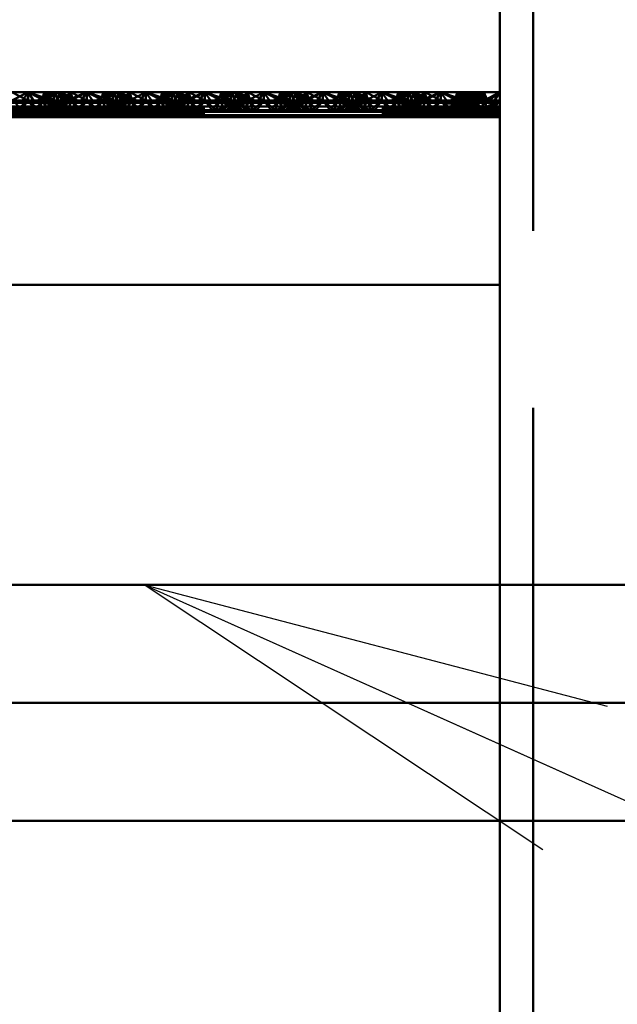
# Paper-space layout 'Layout1' of a CAD drawing. Extents: x -2 to 1033, y -36 to 596.
# Tile 157 of 256: x 374.97 to 377.5, y 420.11 to 424.28. Entities that reach past the tile are written whole.
import ezdxf

# ---------------------------------------------------------------- set-up
doc = ezdxf.new("R2010")
doc.units = 0
doc.linetypes.add('ACAD_ISO02W100', pattern=[15, 12, -3])
doc.linetypes.add('ACAD_ISO04W100', pattern=[30.5, 24, -3, 0.5, -3])
for name, color, linetype, lineweight in [('SS_POPIS_PROFILU', 13, 'CONTINUOUS', 25), ('SS_ZEBRIK KOŠ', 75, 'CONTINUOUS', 50), ('SS_ZEBRIKY', 24, 'CONTINUOUS', 50)]:
    doc.layers.add(name, color=color, linetype=linetype, lineweight=lineweight)

psp = doc.layouts.get("Layout1")

# ---------------------------------------------------------------- linework, layer by layer
at = {"layer": 'SS_POPIS_PROFILU', "color": 0, "linetype": 'ByBlock'}
for p, q in [((377.1876, 420.763), (375.4988, 421.885)), ((375.4988, 421.885), (377.4602, 421.3714)), ((375.4988, 421.885), (377.3239, 421.0672))]:
    psp.add_line(p, q, dxfattribs=at)
at = {"layer": 'SS_POPIS_PROFILU', "color": 13}
psp.add_lwpolyline([(375.4988, 421.885), (388.1864, 416.1998), (399.4245, 416.1998)], dxfattribs=at)
at = {"layer": 'SS_ZEBRIK KOŠ', "color": 2, "linetype": 'Continuous', "ltscale": 0.25}
for p, q in [((374.9139, 421.885), (375.0827, 421.885)), ((375.0827, 421.885), (375.2502, 421.885)), ((375.2502, 421.885), (375.4164, 421.885)), ((375.4164, 421.885), (375.5812, 421.885)), ((375.5812, 421.885), (375.7443, 421.885)), ((375.7443, 421.885), (375.9059, 421.885)), ((375.9059, 421.885), (376.0657, 421.885)), ((376.0657, 421.885), (376.2236, 421.885)), ((376.2236, 421.885), (376.3796, 421.885)), ((376.3796, 421.885), (376.5336, 421.885)), ((376.5336, 421.885), (376.6855, 421.885)), ((376.6855, 421.885), (376.8351, 421.885)), ((376.8351, 421.885), (376.9824, 421.885)), ((376.9824, 421.885), (377.1274, 421.885)), ((377.1274, 421.885), (377.2698, 421.885)), ((377.2698, 421.885), (377.4097, 421.885)), ((377.4097, 421.885), (377.5469, 421.885)), ((375.0827, 420.885), (374.9139, 420.885)), ((375.2502, 420.885), (375.0827, 420.885)), ((375.4164, 420.885), (375.2502, 420.885)), ((375.5812, 420.885), (375.4164, 420.885)), ((375.7443, 420.885), (375.5812, 420.885)), ((375.9059, 420.885), (375.7443, 420.885)), ((376.0657, 420.885), (375.9059, 420.885)), ((376.2236, 420.885), (376.0657, 420.885)), ((376.3796, 420.885), (376.2236, 420.885)), ((376.5336, 420.885), (376.3796, 420.885)), ((376.6855, 420.885), (376.5336, 420.885)), ((376.8351, 420.885), (376.6855, 420.885)), ((376.9824, 420.885), (376.8351, 420.885)), ((377.1274, 420.885), (376.9824, 420.885)), ((377.2698, 420.885), (377.1274, 420.885)), ((377.4097, 420.885), (377.2698, 420.885)), ((377.5469, 420.885), (377.4097, 420.885))]:
    psp.add_line(p, q, dxfattribs=at)
at = {"layer": 'SS_ZEBRIK KOŠ', "color": 7, "linetype": 'ACAD_ISO04W100', "ltscale": 0.25, "extrusion": (5.47382e-48, 1, 6.12323e-17)}
psp.add_arc((-373.0063, 0, 421.385), 7, 340.29515, 199.70485, dxfattribs=at)
at = {"layer": 'SS_ZEBRIKY', "color": 7, "linetype": 'ACAD_ISO04W100', "ltscale": 0.25}
psp.add_line((377.0063, 524.985), (377.0063, 378.385), dxfattribs=at)
at = {"layer": 'SS_ZEBRIKY', "color": 3, "linetype": 'ACAD_ISO02W100', "ltscale": 0.25}
for p, q in [((377.1463, 378.385), (377.1463, 524.985)), ((374.9374, 423.9728), (375.0053, 423.937)), ((375.0063, 423.9728), (375.0053, 423.937)), ((375.0063, 423.9728), (375.1099, 423.937)), ((375.0063, 423.9728), (375.0063, 423.937)), ((375.1184, 423.9728), (375.0469, 423.937)), ((375.0663, 423.937), (375.0753, 423.9728)), ((375.0743, 423.937), (375.1369, 423.9728)), ((375.0743, 423.937), (375.1184, 423.9728)), ((375.0748, 423.937), (375.1369, 423.9728)), ((375.0748, 423.937), (375.1184, 423.9728)), ((375.1099, 423.937), (375.0753, 423.9728)), ((375.1869, 423.937), (375.0753, 423.9728)), ((375.1103, 423.937), (375.1258, 423.9728)), ((375.1184, 423.9728), (375.1313, 423.947)), ((375.1869, 423.937), (375.1258, 423.9728)), ((375.2158, 423.937), (375.1258, 423.9728)), ((375.1263, 423.937), (375.1442, 423.9728)), ((375.1493, 423.937), (375.1369, 423.9728)), ((375.1401, 423.9646), (375.1369, 423.9728)), ((375.1524, 423.937), (375.1369, 423.9728)), ((375.1369, 423.9728), (375.1403, 423.965)), ((375.1493, 423.937), (375.1874, 423.9728)), ((375.1661, 423.9362), (375.2563, 423.9728)), ((375.1661, 423.9362), (375.1874, 423.9728)), ((375.1796, 423.9328), (375.2563, 423.9728)), ((375.1963, 423.937), (375.1874, 423.9728)), ((375.1936, 423.9481), (375.1874, 423.9728)), ((375.2563, 423.9728), (375.2303, 423.9328)), ((375.2563, 423.9728), (375.2824, 423.9328)), ((375.2563, 423.9728), (375.333, 423.9328)), ((375.2563, 423.9728), (375.2563, 423.937)), ((375.3253, 423.9728), (375.3163, 423.937)), ((375.3869, 423.9728), (375.3248, 423.937)), ((375.3248, 423.937), (375.3684, 423.9728)), ((375.3253, 423.9728), (375.333, 423.9328)), ((375.3253, 423.9728), (375.3466, 423.9362)), ((375.3253, 423.9728), (375.3634, 423.937)), ((375.3758, 423.9728), (375.3603, 423.937)), ((375.3758, 423.9728), (375.3634, 423.937)), ((375.3684, 423.9728), (375.3863, 423.937)), ((375.3758, 423.9728), (375.3724, 423.965)), ((375.3758, 423.9728), (375.4369, 423.937)), ((375.3758, 423.9728), (375.4389, 423.937)), ((375.3758, 423.9728), (375.4658, 423.937)), ((375.3813, 423.947), (375.3942, 423.9728)), ((375.3869, 423.9728), (375.401, 423.937)), ((375.3869, 423.9728), (375.4024, 423.937)), ((375.4389, 423.937), (375.3942, 423.9728)), ((375.4658, 423.937), (375.3942, 423.9728)), ((375.4374, 423.9728), (375.401, 423.937)), ((375.4374, 423.9728), (375.4463, 423.937)), ((375.4374, 423.9728), (375.5053, 423.937)), ((375.5063, 423.9728), (375.5053, 423.937)), ((375.6099, 423.937), (375.5063, 423.9728)), ((375.5063, 423.9728), (375.5063, 423.937)), ((375.6184, 423.9728), (375.5469, 423.937)), ((375.5663, 423.937), (375.5753, 423.9728)), ((375.6369, 423.9728), (375.5743, 423.937)), ((375.5743, 423.937), (375.6184, 423.9728)), ((375.5748, 423.937), (375.6369, 423.9728)), ((375.5748, 423.937), (375.6184, 423.9728)), ((375.6099, 423.937), (375.5753, 423.9728)), ((375.6869, 423.937), (375.5753, 423.9728)), ((375.6103, 423.937), (375.6258, 423.9728)), ((375.6184, 423.9728), (375.6313, 423.947)), ((375.6869, 423.937), (375.6258, 423.9728)), ((375.7158, 423.937), (375.6258, 423.9728)), ((375.6263, 423.937), (375.6442, 423.9728)), ((375.6493, 423.937), (375.6369, 423.9728)), ((375.6401, 423.9646), (375.6369, 423.9728)), ((375.6369, 423.9728), (375.6403, 423.965)), ((375.6524, 423.937), (375.6369, 423.9728)), ((375.6493, 423.937), (375.6874, 423.9728)), ((375.6661, 423.9362), (375.7563, 423.9728)), ((375.6661, 423.9362), (375.6874, 423.9728)), ((375.6796, 423.9328), (375.7563, 423.9728)), ((375.6963, 423.937), (375.6874, 423.9728)), ((375.6936, 423.9481), (375.6874, 423.9728)), ((375.7563, 423.9728), (375.7303, 423.9328)), ((375.7824, 423.9328), (375.7563, 423.9728)), ((375.7563, 423.9728), (375.833, 423.9328)), ((375.7563, 423.937), (375.7563, 423.9728)), ((375.8253, 423.9728), (375.8163, 423.937)), ((375.8869, 423.9728), (375.8248, 423.937)), ((375.8248, 423.937), (375.8684, 423.9728)), ((375.833, 423.9328), (375.8253, 423.9728)), ((375.8253, 423.9728), (375.8466, 423.9362)), ((375.8253, 423.9728), (375.8634, 423.937)), ((375.8758, 423.9728), (375.8603, 423.937)), ((375.8758, 423.9728), (375.8634, 423.937)), ((375.8684, 423.9728), (375.8863, 423.937)), ((375.8758, 423.9728), (375.8724, 423.965)), ((375.8758, 423.9728), (375.9369, 423.937)), ((375.8758, 423.9728), (375.9389, 423.937)), ((375.8758, 423.9728), (375.9658, 423.937)), ((375.8813, 423.947), (375.8942, 423.9728)), ((375.8869, 423.9728), (375.901, 423.937)), ((375.8869, 423.9728), (375.9024, 423.937)), ((375.9389, 423.937), (375.8942, 423.9728)), ((375.9658, 423.937), (375.8942, 423.9728)), ((375.9374, 423.9728), (375.901, 423.937)), ((375.9374, 423.9728), (375.9463, 423.937)), ((375.9374, 423.9728), (376.0053, 423.937)), ((376.0063, 423.9728), (376.0053, 423.937)), ((376.1099, 423.937), (376.0063, 423.9728)), ((376.0063, 423.937), (376.0063, 423.9728)), ((376.1184, 423.9728), (376.0469, 423.937)), ((376.0663, 423.937), (376.0753, 423.9728)), ((376.1369, 423.9728), (376.0743, 423.937)), ((376.0743, 423.937), (376.1184, 423.9728)), ((376.0748, 423.937), (376.1369, 423.9728)), ((376.0748, 423.937), (376.1184, 423.9728)), ((376.1099, 423.937), (376.0753, 423.9728)), ((376.1869, 423.937), (376.0753, 423.9728)), ((376.1103, 423.937), (376.1258, 423.9728)), ((376.1184, 423.9728), (376.1313, 423.947)), ((376.1869, 423.937), (376.1258, 423.9728)), ((376.2158, 423.937), (376.1258, 423.9728)), ((376.1263, 423.937), (376.1442, 423.9728)), ((376.1493, 423.937), (376.1369, 423.9728)), ((376.1401, 423.9646), (376.1369, 423.9728)), ((376.1524, 423.937), (376.1369, 423.9728)), ((376.1369, 423.9728), (376.1403, 423.965)), ((376.1493, 423.937), (376.1874, 423.9728)), ((376.1661, 423.9362), (376.2563, 423.9728)), ((376.1661, 423.9362), (376.1874, 423.9728)), ((376.1796, 423.9328), (376.2563, 423.9728)), ((376.1936, 423.9481), (376.1874, 423.9728)), ((376.1963, 423.937), (376.1874, 423.9728)), ((376.2563, 423.9728), (376.2303, 423.9328)), ((376.2824, 423.9328), (376.2563, 423.9728)), ((376.2563, 423.9728), (376.333, 423.9328)), ((376.2563, 423.937), (376.2563, 423.9728)), ((376.3253, 423.9728), (376.3163, 423.937)), ((376.3869, 423.9728), (376.3248, 423.937)), ((376.3248, 423.937), (376.3684, 423.9728)), ((376.3253, 423.9728), (376.333, 423.9328)), ((376.3253, 423.9728), (376.3466, 423.9362)), ((376.3253, 423.9728), (376.3634, 423.937)), ((376.3758, 423.9728), (376.3603, 423.937)), ((376.3758, 423.9728), (376.3634, 423.937)), ((376.3684, 423.9728), (376.3863, 423.937)), ((376.3758, 423.9728), (376.3724, 423.965)), ((376.3758, 423.9728), (376.4369, 423.937)), ((376.3758, 423.9728), (376.4389, 423.937)), ((376.3758, 423.9728), (376.4658, 423.937)), ((376.3813, 423.947), (376.3942, 423.9728)), ((376.3869, 423.9728), (376.401, 423.937)), ((376.3869, 423.9728), (376.4024, 423.937)), ((376.4389, 423.937), (376.3942, 423.9728)), ((376.4658, 423.937), (376.3942, 423.9728)), ((376.4374, 423.9728), (376.401, 423.937)), ((376.4374, 423.9728), (376.4463, 423.937)), ((376.4374, 423.9728), (376.5053, 423.937)), ((376.5053, 423.937), (376.5063, 423.9728)), ((376.6099, 423.937), (376.5063, 423.9728)), ((376.5063, 423.937), (376.5063, 423.9728)), ((376.6184, 423.9728), (376.5469, 423.937)), ((376.5663, 423.937), (376.5753, 423.9728)), ((376.5743, 423.937), (376.6369, 423.9728)), ((376.6184, 423.9728), (376.5743, 423.937)), ((376.5748, 423.937), (376.6369, 423.9728)), ((376.5748, 423.937), (376.6184, 423.9728)), ((376.6099, 423.937), (376.5753, 423.9728)), ((376.6869, 423.937), (376.5753, 423.9728)), ((376.6103, 423.937), (376.6258, 423.9728)), ((376.6184, 423.9728), (376.6313, 423.947)), ((376.6869, 423.937), (376.6258, 423.9728)), ((376.7158, 423.937), (376.6258, 423.9728)), ((376.6263, 423.937), (376.6442, 423.9728)), ((376.6493, 423.937), (376.6369, 423.9728)), ((376.6401, 423.9646), (376.6369, 423.9728)), ((376.6369, 423.9728), (376.6403, 423.965)), ((376.6524, 423.937), (376.6369, 423.9728)), ((376.6493, 423.937), (376.6874, 423.9728)), ((376.6661, 423.9362), (376.7563, 423.9728)), ((376.6661, 423.9362), (376.6874, 423.9728)), ((376.6796, 423.9328), (376.7563, 423.9728)), ((376.6963, 423.937), (376.6874, 423.9728)), ((376.6936, 423.9481), (376.6874, 423.9728)), ((376.7303, 423.9328), (376.7563, 423.9728)), ((376.7824, 423.9328), (376.7563, 423.9728)), ((376.7563, 423.9728), (376.833, 423.9328)), ((376.7563, 423.937), (376.7563, 423.9728)), ((376.8869, 423.9728), (376.8044, 423.937)), ((376.8044, 423.937), (376.8684, 423.9728)), ((376.8253, 423.9728), (376.8163, 423.937)), ((376.833, 423.9328), (376.8253, 423.9728)), ((376.8253, 423.9728), (376.8466, 423.9362)), ((376.8253, 423.9728), (376.8634, 423.937)), ((376.8869, 423.9728), (376.8328, 423.937)), ((376.8758, 423.9728), (376.8603, 423.937)), ((376.8634, 423.937), (376.8758, 423.9728)), ((376.8684, 423.9728), (376.8863, 423.937)), ((376.9369, 423.937), (376.8758, 423.9728)), ((376.8758, 423.9728), (376.9389, 423.937)), ((376.8758, 423.9728), (376.9658, 423.937)), ((376.9374, 423.9728), (376.8794, 423.937)), ((376.8794, 423.937), (376.8869, 423.9728)), ((376.8813, 423.947), (376.8942, 423.9728)), ((376.8869, 423.9728), (376.9024, 423.937)), ((376.9389, 423.937), (376.8942, 423.9728)), ((376.9658, 423.937), (376.8942, 423.9728)), ((376.9374, 423.9728), (376.9393, 423.937)), ((376.9374, 423.9728), (376.9463, 423.937)), ((377.0063, 423.9728), (376.9393, 423.937)), ((374.9161, 423.9362), (375.0966, 423.9362)), ((374.9463, 423.937), (374.9764, 423.897)), ((375.0063, 423.937), (374.9463, 423.937)), ((375.0063, 423.937), (374.9579, 423.897)), ((374.9764, 423.897), (375.0063, 423.937)), ((375.0063, 423.937), (375.0363, 423.897)), ((375.0063, 423.937), (375.0548, 423.897)), ((375.0663, 423.937), (375.0063, 423.937)), ((375.0363, 423.897), (375.0663, 423.937)), ((375.0548, 423.897), (375.0663, 423.937)), ((375.1313, 423.9345), (375.0583, 423.897)), ((375.1382, 423.931), (375.0583, 423.897)), ((375.0663, 423.937), (375.0935, 423.897)), ((375.1403, 423.897), (375.0663, 423.937)), ((375.0663, 423.937), (375.1679, 423.897)), ((375.1103, 423.937), (375.0663, 423.937)), ((375.0683, 423.897), (375.1524, 423.937)), ((375.1363, 423.937), (375.0683, 423.897)), ((375.0948, 423.897), (375.1413, 423.9293)), ((375.1403, 423.897), (375.1103, 423.937)), ((375.1103, 423.937), (375.1679, 423.897)), ((375.1944, 423.897), (375.1103, 423.937)), ((375.1103, 423.937), (375.2043, 423.897)), ((375.1134, 423.937), (375.1103, 423.937)), ((375.1224, 423.897), (375.1963, 423.937)), ((375.1224, 423.897), (375.1524, 423.937)), ((375.1944, 423.897), (375.1263, 423.937)), ((375.2043, 423.897), (375.1263, 423.937)), ((375.1313, 423.947), (375.1363, 423.937)), ((375.1363, 423.937), (375.1313, 423.9345)), ((375.1524, 423.937), (375.1382, 423.931)), ((375.151, 423.937), (375.1401, 423.9646)), ((375.1403, 423.965), (375.1524, 423.937)), ((375.1413, 423.9293), (375.1524, 423.937)), ((375.1493, 423.937), (375.1661, 423.9362)), ((375.151, 423.937), (375.1728, 423.9585)), ((375.1568, 423.9214), (375.1963, 423.937)), ((375.1661, 423.9362), (375.1796, 423.9328)), ((375.1783, 423.9104), (375.1963, 423.937)), ((375.1796, 423.9328), (375.2563, 423.9275)), ((375.1963, 423.937), (375.1936, 423.9481)), ((375.2079, 423.897), (375.1963, 423.937)), ((375.1963, 423.937), (375.2264, 423.897)), ((375.2079, 423.897), (375.2563, 423.937)), ((375.2563, 423.937), (375.2264, 423.897)), ((375.2303, 423.9328), (375.2563, 423.9275)), ((375.2563, 423.937), (375.2863, 423.897)), ((375.2563, 423.937), (375.3048, 423.897)), ((375.2563, 423.9275), (375.333, 423.9328)), ((375.2824, 423.9328), (375.2563, 423.9275)), ((375.2863, 423.897), (375.3163, 423.937)), ((375.3163, 423.937), (375.3048, 423.897)), ((375.3083, 423.897), (375.4024, 423.937)), ((375.3863, 423.937), (375.3083, 423.897)), ((375.3163, 423.937), (375.3344, 423.9104)), ((375.3163, 423.937), (375.3903, 423.897)), ((375.3163, 423.937), (375.3559, 423.9214)), ((375.4024, 423.937), (375.3183, 423.897)), ((375.3863, 423.937), (375.3183, 423.897)), ((375.3226, 423.9499), (375.3599, 423.937)), ((375.333, 423.9328), (375.3466, 423.9362)), ((375.3393, 423.9583), (375.3599, 423.937)), ((375.3448, 423.897), (375.4463, 423.937)), ((375.3448, 423.897), (375.4024, 423.937)), ((375.3634, 423.937), (375.3466, 423.9362)), ((375.3516, 423.9644), (375.4369, 423.937)), ((375.3603, 423.937), (375.3903, 423.897)), ((375.3603, 423.937), (375.3713, 423.9293)), ((375.3603, 423.937), (375.4444, 423.897)), ((375.3745, 423.931), (375.3603, 423.937)), ((375.3713, 423.9293), (375.4179, 423.897)), ((375.4463, 423.937), (375.3724, 423.897)), ((375.4024, 423.937), (375.3724, 423.897)), ((375.4543, 423.897), (375.3745, 423.931)), ((375.3763, 423.937), (375.3813, 423.947)), ((375.3763, 423.937), (375.4444, 423.897)), ((375.3813, 423.9345), (375.3763, 423.937)), ((375.4543, 423.897), (375.3813, 423.9345)), ((375.4024, 423.937), (375.3993, 423.937)), ((375.4463, 423.937), (375.4024, 423.937)), ((375.4161, 423.9362), (375.5966, 423.9362)), ((375.4463, 423.937), (375.4192, 423.897)), ((375.4463, 423.937), (375.4579, 423.897)), ((375.4463, 423.937), (375.4764, 423.897)), ((375.5063, 423.937), (375.4463, 423.937)), ((375.5063, 423.937), (375.4579, 423.897)), ((375.4764, 423.897), (375.5063, 423.937)), ((375.5363, 423.897), (375.5063, 423.937)), ((375.5548, 423.897), (375.5063, 423.937)), ((375.5663, 423.937), (375.5063, 423.937)), ((375.5363, 423.897), (375.5663, 423.937)), ((375.5548, 423.897), (375.5663, 423.937)), ((375.6313, 423.9345), (375.5583, 423.897)), ((375.6382, 423.931), (375.5583, 423.897)), ((375.5663, 423.937), (375.5935, 423.897)), ((375.6403, 423.897), (375.5663, 423.937)), ((375.5663, 423.937), (375.6679, 423.897)), ((375.6103, 423.937), (375.5663, 423.937)), ((375.5683, 423.897), (375.6524, 423.937)), ((375.5683, 423.897), (375.6363, 423.937)), ((375.5948, 423.897), (375.6413, 423.9293)), ((375.6403, 423.897), (375.6103, 423.937)), ((375.6103, 423.937), (375.6679, 423.897)), ((375.6944, 423.897), (375.6103, 423.937)), ((375.6103, 423.937), (375.7043, 423.897)), ((375.6134, 423.937), (375.6103, 423.937)), ((375.6224, 423.897), (375.6963, 423.937)), ((375.6224, 423.897), (375.6524, 423.937)), ((375.6944, 423.897), (375.6263, 423.937)), ((375.7043, 423.897), (375.6263, 423.937)), ((375.6313, 423.947), (375.6363, 423.937)), ((375.6363, 423.937), (375.6313, 423.9345)), ((375.6524, 423.937), (375.6382, 423.931)), ((375.651, 423.937), (375.6401, 423.9646)), ((375.6403, 423.965), (375.6524, 423.937)), ((375.6413, 423.9293), (375.6524, 423.937)), ((375.6493, 423.937), (375.6661, 423.9362)), ((375.6728, 423.9585), (375.651, 423.937)), ((375.6568, 423.9214), (375.6963, 423.937)), ((375.6661, 423.9362), (375.6796, 423.9328)), ((375.6783, 423.9104), (375.6963, 423.937)), ((375.6796, 423.9328), (375.7563, 423.9275)), ((375.6963, 423.937), (375.6936, 423.9481)), ((375.7079, 423.897), (375.6963, 423.937)), ((375.6963, 423.937), (375.7264, 423.897)), ((375.7079, 423.897), (375.7563, 423.937)), ((375.7264, 423.897), (375.7563, 423.937)), ((375.7303, 423.9328), (375.7563, 423.9275)), ((375.7563, 423.937), (375.7863, 423.897)), ((375.7563, 423.937), (375.8048, 423.897)), ((375.7563, 423.9275), (375.833, 423.9328)), ((375.7563, 423.9275), (375.7824, 423.9328)), ((375.7863, 423.897), (375.8163, 423.937)), ((375.8048, 423.897), (375.8163, 423.937)), ((375.8083, 423.897), (375.9024, 423.937)), ((375.8863, 423.937), (375.8083, 423.897)), ((375.8163, 423.937), (375.8344, 423.9104)), ((375.8163, 423.937), (375.8903, 423.897)), ((375.8163, 423.937), (375.8559, 423.9214)), ((375.9024, 423.937), (375.8183, 423.897)), ((375.8863, 423.937), (375.8183, 423.897)), ((375.8226, 423.9499), (375.8599, 423.937)), ((375.833, 423.9328), (375.8466, 423.9362)), ((375.8393, 423.9583), (375.8599, 423.937)), ((375.8448, 423.897), (375.9463, 423.937)), ((375.8448, 423.897), (375.9024, 423.937)), ((375.8634, 423.937), (375.8466, 423.9362)), ((375.8516, 423.9644), (375.9369, 423.937)), ((375.8603, 423.937), (375.8903, 423.897)), ((375.8603, 423.937), (375.8713, 423.9293)), ((375.8603, 423.937), (375.9444, 423.897)), ((375.8745, 423.931), (375.8603, 423.937)), ((375.8713, 423.9293), (375.9179, 423.897)), ((375.9463, 423.937), (375.8724, 423.897)), ((375.9024, 423.937), (375.8724, 423.897)), ((375.9543, 423.897), (375.8745, 423.931)), ((375.8763, 423.937), (375.8813, 423.947)), ((375.8763, 423.937), (375.9444, 423.897)), ((375.8813, 423.9345), (375.8763, 423.937)), ((375.9543, 423.897), (375.8813, 423.9345)), ((375.9024, 423.937), (375.8993, 423.937)), ((375.9463, 423.937), (375.9024, 423.937)), ((375.9161, 423.9362), (376.0966, 423.9362)), ((375.9192, 423.897), (375.9463, 423.937)), ((375.9463, 423.937), (375.9579, 423.897)), ((375.9764, 423.897), (375.9463, 423.937)), ((376.0063, 423.937), (375.9463, 423.937)), ((375.9579, 423.897), (376.0063, 423.937)), ((375.9764, 423.897), (376.0063, 423.937)), ((376.0363, 423.897), (376.0063, 423.937)), ((376.0548, 423.897), (376.0063, 423.937)), ((376.0663, 423.937), (376.0063, 423.937)), ((376.0363, 423.897), (376.0663, 423.937)), ((376.0548, 423.897), (376.0663, 423.937)), ((376.1313, 423.9345), (376.0583, 423.897)), ((376.1382, 423.931), (376.0583, 423.897)), ((376.0663, 423.937), (376.0935, 423.897)), ((376.1403, 423.897), (376.0663, 423.937)), ((376.0663, 423.937), (376.1679, 423.897)), ((376.1103, 423.937), (376.0663, 423.937)), ((376.0683, 423.897), (376.1524, 423.937)), ((376.0683, 423.897), (376.1363, 423.937)), ((376.0948, 423.897), (376.1413, 423.9293)), ((376.1403, 423.897), (376.1103, 423.937)), ((376.1103, 423.937), (376.1679, 423.897)), ((376.1944, 423.897), (376.1103, 423.937)), ((376.1103, 423.937), (376.2043, 423.897)), ((376.1134, 423.937), (376.1103, 423.937)), ((376.1224, 423.897), (376.1963, 423.937)), ((376.1224, 423.897), (376.1524, 423.937)), ((376.1944, 423.897), (376.1263, 423.937)), ((376.2043, 423.897), (376.1263, 423.937)), ((376.1313, 423.947), (376.1363, 423.937)), ((376.1363, 423.937), (376.1313, 423.9345)), ((376.1524, 423.937), (376.1382, 423.931)), ((376.151, 423.937), (376.1401, 423.9646)), ((376.1403, 423.965), (376.1524, 423.937)), ((376.1413, 423.9293), (376.1524, 423.937)), ((376.1661, 423.9362), (376.1493, 423.937)), ((376.151, 423.937), (376.1728, 423.9585)), ((376.1568, 423.9214), (376.1963, 423.937)), ((376.1796, 423.9328), (376.1661, 423.9362)), ((376.1783, 423.9104), (376.1963, 423.937)), ((376.2563, 423.9275), (376.1796, 423.9328)), ((376.1963, 423.937), (376.1936, 423.9481)), ((376.2079, 423.897), (376.1963, 423.937)), ((376.1963, 423.937), (376.2264, 423.897)), ((376.2079, 423.897), (376.2563, 423.937)), ((376.2264, 423.897), (376.2563, 423.937)), ((376.2303, 423.9328), (376.2563, 423.9275)), ((376.2563, 423.937), (376.2863, 423.897)), ((376.2563, 423.937), (376.3048, 423.897)), ((376.2563, 423.9275), (376.333, 423.9328)), ((376.2563, 423.9275), (376.2824, 423.9328)), ((376.2863, 423.897), (376.3163, 423.937)), ((376.3048, 423.897), (376.3163, 423.937)), ((376.3083, 423.897), (376.4024, 423.937)), ((376.3863, 423.937), (376.3083, 423.897)), ((376.3163, 423.937), (376.3344, 423.9104)), ((376.3163, 423.937), (376.3903, 423.897)), ((376.3163, 423.937), (376.3559, 423.9214)), ((376.4024, 423.937), (376.3183, 423.897)), ((376.3863, 423.937), (376.3183, 423.897)), ((376.3226, 423.9499), (376.3599, 423.937)), ((376.333, 423.9328), (376.3466, 423.9362)), ((376.3393, 423.9583), (376.3599, 423.937)), ((376.3448, 423.897), (376.4463, 423.937)), ((376.3448, 423.897), (376.4024, 423.937)), ((376.3634, 423.937), (376.3466, 423.9362)), ((376.3516, 423.9644), (376.4369, 423.937)), ((376.3603, 423.937), (376.3903, 423.897)), ((376.3603, 423.937), (376.3713, 423.9293)), ((376.3603, 423.937), (376.4444, 423.897)), ((376.4543, 423.897), (376.3603, 423.937)), ((376.3713, 423.9293), (376.4179, 423.897)), ((376.4463, 423.937), (376.3724, 423.897)), ((376.4024, 423.937), (376.3724, 423.897)), ((376.3763, 423.937), (376.3813, 423.947)), ((376.3763, 423.937), (376.4444, 423.897)), ((376.3813, 423.9345), (376.3763, 423.937)), ((376.4543, 423.897), (376.3813, 423.9345)), ((376.4024, 423.937), (376.3993, 423.937)), ((376.4463, 423.937), (376.4024, 423.937)), ((376.4161, 423.9362), (376.5966, 423.9362)), ((376.4192, 423.897), (376.4463, 423.937)), ((376.4463, 423.937), (376.4579, 423.897)), ((376.4764, 423.897), (376.4463, 423.937)), ((376.5063, 423.937), (376.4463, 423.937)), ((376.4579, 423.897), (376.5063, 423.937)), ((376.4764, 423.897), (376.5063, 423.937)), ((376.5363, 423.897), (376.5063, 423.937)), ((376.5548, 423.897), (376.5063, 423.937)), ((376.5663, 423.937), (376.5063, 423.937)), ((376.5363, 423.897), (376.5663, 423.937)), ((376.5548, 423.897), (376.5663, 423.937)), ((376.6313, 423.9345), (376.5583, 423.897)), ((376.6382, 423.931), (376.5583, 423.897)), ((376.5663, 423.937), (376.5935, 423.897)), ((376.6403, 423.897), (376.5663, 423.937)), ((376.5663, 423.937), (376.6679, 423.897)), ((376.6103, 423.937), (376.5663, 423.937)), ((376.5683, 423.897), (376.6524, 423.937)), ((376.5683, 423.897), (376.6363, 423.937)), ((376.5948, 423.897), (376.6413, 423.9293)), ((376.6403, 423.897), (376.6103, 423.937)), ((376.6103, 423.937), (376.6679, 423.897)), ((376.6944, 423.897), (376.6103, 423.937)), ((376.6103, 423.937), (376.7043, 423.897)), ((376.6134, 423.937), (376.6103, 423.937)), ((376.6224, 423.897), (376.6963, 423.937)), ((376.6224, 423.897), (376.6524, 423.937)), ((376.6944, 423.897), (376.6263, 423.937)), ((376.7043, 423.897), (376.6263, 423.937)), ((376.6313, 423.947), (376.6363, 423.937)), ((376.6363, 423.937), (376.6313, 423.9345)), ((376.6524, 423.937), (376.6382, 423.931)), ((376.651, 423.937), (376.6401, 423.9646)), ((376.6403, 423.965), (376.6524, 423.937)), ((376.6413, 423.9293), (376.6524, 423.937)), ((376.6493, 423.937), (376.6661, 423.9362)), ((376.651, 423.937), (376.6728, 423.9585)), ((376.6568, 423.9214), (376.6963, 423.937)), ((376.6661, 423.9362), (376.6796, 423.9328)), ((376.6783, 423.9104), (376.6963, 423.937)), ((376.6796, 423.9328), (376.7563, 423.9275)), ((376.6963, 423.937), (376.6936, 423.9481)), ((376.7079, 423.897), (376.6963, 423.937)), ((376.6963, 423.937), (376.7264, 423.897)), ((376.7079, 423.897), (376.7563, 423.937)), ((376.7264, 423.897), (376.7563, 423.937)), ((376.7563, 423.9275), (376.7303, 423.9328)), ((376.7563, 423.937), (376.7863, 423.897)), ((376.7563, 423.937), (376.8048, 423.897)), ((376.7563, 423.9275), (376.833, 423.9328)), ((376.7563, 423.9275), (376.7824, 423.9328)), ((376.7863, 423.897), (376.8163, 423.937)), ((376.8163, 423.937), (376.8048, 423.897)), ((376.8113, 423.897), (376.9024, 423.937)), ((376.8863, 423.937), (376.8113, 423.897)), ((376.9024, 423.937), (376.8114, 423.897)), ((376.8863, 423.937), (376.8114, 423.897)), ((376.8163, 423.937), (376.8349, 423.9096)), ((376.8163, 423.937), (376.8903, 423.897)), ((376.8566, 423.9212), (376.8163, 423.937)), ((376.8228, 423.9499), (376.8599, 423.937)), ((376.833, 423.9328), (376.8466, 423.9362)), ((376.833, 423.9328), (377.0063, 423.9277)), ((376.8599, 423.937), (376.8394, 423.9582)), ((376.8466, 423.9362), (377.0063, 423.937)), ((376.8466, 423.9362), (376.8634, 423.937)), ((377.0063, 423.9277), (376.8466, 423.9362)), ((376.8497, 423.897), (376.9463, 423.937)), ((376.8497, 423.897), (376.9024, 423.937)), ((376.9463, 423.937), (376.8501, 423.897)), ((376.9024, 423.937), (376.8501, 423.897)), ((376.8516, 423.9644), (376.8767, 423.9563)), ((376.8603, 423.937), (376.8903, 423.897)), ((376.8716, 423.9292), (376.8603, 423.937)), ((376.8603, 423.937), (376.9444, 423.897)), ((376.8603, 423.937), (376.8748, 423.9309)), ((376.9179, 423.897), (376.8716, 423.9292)), ((376.8748, 423.9309), (376.9543, 423.897)), ((376.8763, 423.937), (376.8813, 423.947)), ((376.9444, 423.897), (376.8763, 423.937)), ((376.8814, 423.9344), (376.8763, 423.937)), ((376.8767, 423.9563), (376.9369, 423.937)), ((376.9543, 423.897), (376.8814, 423.9344)), ((376.9024, 423.937), (376.8993, 423.937)), ((376.9463, 423.937), (376.9024, 423.937)), ((376.9192, 423.897), (376.9463, 423.937)), ((377.0063, 423.937), (376.9196, 423.897)), ((376.9463, 423.937), (376.9196, 423.897)), ((376.9471, 423.897), (376.9463, 423.937)), ((377.0063, 423.937), (376.9463, 423.937)), ((376.9471, 423.897), (377.0063, 423.937)), ((376.9764, 423.897), (377.0063, 423.937)), ((369.0063, 423.902), (377.0063, 423.902)), ((377.0063, 423.8894), (369.0063, 423.8894)), ((374.9192, 423.897), (375.0063, 423.8894)), ((374.9192, 423.897), (374.9764, 423.897)), ((374.9764, 423.897), (375.0063, 423.8894)), ((374.9764, 423.897), (375.0363, 423.897)), ((375.0935, 423.897), (375.0063, 423.8894)), ((375.0063, 423.8894), (375.0363, 423.897)), ((375.0363, 423.897), (375.0935, 423.897)), ((375.0935, 423.897), (375.4192, 423.897)), ((375.0948, 423.897), (375.1568, 423.9214)), ((375.1692, 423.897), (375.1783, 423.9104)), ((375.2563, 423.8894), (375.1692, 423.897)), ((375.2264, 423.897), (375.2563, 423.8894)), ((375.2563, 423.8894), (375.3435, 423.897)), ((375.2863, 423.897), (375.2563, 423.8894)), ((375.3344, 423.9104), (375.3435, 423.897)), ((375.3559, 423.9214), (375.4179, 423.897)), ((375.4192, 423.897), (375.5063, 423.8894)), ((375.4192, 423.897), (375.4764, 423.897)), ((375.5063, 423.8894), (375.4764, 423.897)), ((375.4764, 423.897), (375.5363, 423.897)), ((375.5935, 423.897), (375.5063, 423.8894)), ((375.5063, 423.8894), (375.5363, 423.897)), ((375.5363, 423.897), (375.5935, 423.897)), ((375.5935, 423.897), (375.9192, 423.897)), ((375.5948, 423.897), (375.6568, 423.9214)), ((375.6692, 423.897), (375.6783, 423.9104)), ((375.7563, 423.8894), (375.6692, 423.897)), ((375.7264, 423.897), (375.7563, 423.8894)), ((375.7563, 423.8894), (375.8435, 423.897)), ((375.7563, 423.8894), (375.7863, 423.897)), ((375.8344, 423.9104), (375.8435, 423.897)), ((375.8559, 423.9214), (375.9179, 423.897)), ((375.9192, 423.897), (376.0063, 423.8894)), ((375.9192, 423.897), (375.9764, 423.897)), ((376.0063, 423.8894), (375.9764, 423.897)), ((375.9764, 423.897), (376.0363, 423.897)), ((376.0935, 423.897), (376.0063, 423.8894)), ((376.0063, 423.8894), (376.0363, 423.897)), ((376.0363, 423.897), (376.0935, 423.897)), ((376.0935, 423.897), (376.4192, 423.897)), ((376.0948, 423.897), (376.1568, 423.9214)), ((376.1692, 423.897), (376.1783, 423.9104)), ((376.2563, 423.8894), (376.1692, 423.897)), ((376.2264, 423.897), (376.2563, 423.8894)), ((376.2563, 423.8894), (376.3435, 423.897)), ((376.2563, 423.8894), (376.2863, 423.897)), ((376.3344, 423.9104), (376.3435, 423.897)), ((376.3559, 423.9214), (376.4179, 423.897)), ((376.4192, 423.897), (376.5063, 423.8894)), ((376.4192, 423.897), (376.4764, 423.897)), ((376.5063, 423.8894), (376.4764, 423.897)), ((376.4764, 423.897), (376.5363, 423.897)), ((376.5935, 423.897), (376.5063, 423.8894)), ((376.5063, 423.8894), (376.5363, 423.897)), ((376.5363, 423.897), (376.5935, 423.897)), ((376.5935, 423.897), (376.9192, 423.897)), ((376.5948, 423.897), (376.6568, 423.9214)), ((376.6692, 423.897), (376.6783, 423.9104)), ((376.6692, 423.897), (376.7563, 423.8894)), ((376.7264, 423.897), (376.7563, 423.8894)), ((376.7563, 423.9275), (377.0063, 423.9277)), ((377.0063, 423.902), (376.7563, 423.9275)), ((376.7563, 423.8894), (376.8435, 423.897)), ((376.7563, 423.8894), (376.7863, 423.897)), ((376.7563, 423.8894), (377.0063, 423.893)), ((377.0063, 423.882), (376.7563, 423.8894)), ((376.8349, 423.9096), (376.8435, 423.897)), ((376.8435, 423.897), (377.0063, 423.893)), ((376.9179, 423.897), (376.8566, 423.9212)), ((377.0063, 423.8894), (376.9192, 423.897)), ((376.9192, 423.897), (376.9471, 423.897)), ((377.0063, 423.8894), (376.9471, 423.897)), ((376.9471, 423.897), (376.9764, 423.897)), ((377.0063, 423.8894), (376.9764, 423.897)), ((376.9764, 423.897), (377.0063, 423.897)), ((369.0063, 423.883), (377.0063, 423.883)), ((369.0063, 423.882), (377.0063, 423.882)), ((377.0063, 423.8753), (369.0063, 423.8753)), ((377.0063, 421.885), (377.0063, 420.885))]:
    psp.add_line(p, q, dxfattribs=at)
at = {"layer": 'SS_ZEBRIKY', "color": 1, "linetype": 'Continuous', "ltscale": 0.25}
for p, q in [((377.0063, 452.285), (377.0063, 421.885)), ((377.0063, 420.885), (377.0063, 378.385))]:
    psp.add_line(p, q, dxfattribs=at)
at = {"layer": 'SS_ZEBRIKY', "color": 7, "linetype": 'Continuous', "ltscale": 0.25}
for p, q in [((374.9296, 423.9328), (375.0063, 423.9728)), ((375.0063, 423.9728), (374.9374, 423.9728)), ((375.0063, 423.9728), (374.9803, 423.9328)), ((375.0324, 423.9328), (375.0063, 423.9728)), ((375.0063, 423.9728), (375.083, 423.9328)), ((375.0063, 423.9728), (375.0966, 423.9362)), ((375.0753, 423.9728), (375.0063, 423.9728)), ((375.0753, 423.9728), (375.0966, 423.9362)), ((375.0753, 423.9728), (375.1134, 423.937)), ((375.1258, 423.9728), (375.0753, 423.9728)), ((375.1258, 423.9728), (375.1134, 423.937)), ((375.1258, 423.9728), (375.1889, 423.937)), ((375.1442, 423.9728), (375.1258, 423.9728)), ((375.1442, 423.9728), (375.1889, 423.937)), ((375.2158, 423.937), (375.1442, 423.9728)), ((375.1874, 423.9728), (375.1442, 423.9728)), ((375.1728, 423.9585), (375.1874, 423.9728)), ((375.1874, 423.9728), (375.2553, 423.937)), ((375.2563, 423.9728), (375.1874, 423.9728)), ((375.2553, 423.937), (375.2563, 423.9728)), ((375.2563, 423.9728), (375.3226, 423.9499)), ((375.3253, 423.9728), (375.2563, 423.9728)), ((375.3684, 423.9728), (375.2969, 423.937)), ((375.3869, 423.9728), (375.3243, 423.937)), ((375.3243, 423.937), (375.3684, 423.9728)), ((375.3253, 423.9728), (375.3393, 423.9583)), ((375.3253, 423.9728), (375.3516, 423.9644)), ((375.3684, 423.9728), (375.3253, 423.9728)), ((375.3869, 423.9728), (375.3684, 423.9728)), ((375.3993, 423.937), (375.3869, 423.9728)), ((375.4374, 423.9728), (375.3869, 423.9728)), ((375.3993, 423.937), (375.4374, 423.9728)), ((375.4161, 423.9362), (375.4374, 423.9728)), ((375.4296, 423.9328), (375.5063, 423.9728)), ((375.4296, 423.9328), (375.4374, 423.9728)), ((375.5063, 423.9728), (375.4374, 423.9728)), ((375.4803, 423.9328), (375.5063, 423.9728)), ((375.5324, 423.9328), (375.5063, 423.9728)), ((375.5063, 423.9728), (375.583, 423.9328)), ((375.5063, 423.9728), (375.5966, 423.9362)), ((375.5753, 423.9728), (375.5063, 423.9728)), ((375.5753, 423.9728), (375.5966, 423.9362)), ((375.5753, 423.9728), (375.6134, 423.937)), ((375.6258, 423.9728), (375.5753, 423.9728)), ((375.6258, 423.9728), (375.6134, 423.937)), ((375.6258, 423.9728), (375.6889, 423.937)), ((375.6442, 423.9728), (375.6258, 423.9728)), ((375.6442, 423.9728), (375.6889, 423.937)), ((375.7158, 423.937), (375.6442, 423.9728)), ((375.6874, 423.9728), (375.6442, 423.9728)), ((375.6874, 423.9728), (375.6728, 423.9585)), ((375.7553, 423.937), (375.6874, 423.9728)), ((375.7563, 423.9728), (375.6874, 423.9728)), ((375.7553, 423.937), (375.7563, 423.9728)), ((375.7563, 423.9728), (375.8226, 423.9499)), ((375.8253, 423.9728), (375.7563, 423.9728)), ((375.8684, 423.9728), (375.7969, 423.937)), ((375.8243, 423.937), (375.8869, 423.9728)), ((375.8243, 423.937), (375.8684, 423.9728)), ((375.8253, 423.9728), (375.8393, 423.9583)), ((375.8253, 423.9728), (375.8516, 423.9644)), ((375.8684, 423.9728), (375.8253, 423.9728)), ((375.8869, 423.9728), (375.8684, 423.9728)), ((375.8993, 423.937), (375.8869, 423.9728)), ((375.9374, 423.9728), (375.8869, 423.9728)), ((375.8993, 423.937), (375.9374, 423.9728)), ((375.9161, 423.9362), (375.9374, 423.9728)), ((375.9296, 423.9328), (376.0063, 423.9728)), ((375.9296, 423.9328), (375.9374, 423.9728)), ((376.0063, 423.9728), (375.9374, 423.9728)), ((375.9803, 423.9328), (376.0063, 423.9728)), ((376.0324, 423.9328), (376.0063, 423.9728)), ((376.0063, 423.9728), (376.083, 423.9328)), ((376.0063, 423.9728), (376.0966, 423.9362)), ((376.0753, 423.9728), (376.0063, 423.9728)), ((376.0753, 423.9728), (376.0966, 423.9362)), ((376.0753, 423.9728), (376.1134, 423.937)), ((376.1258, 423.9728), (376.0753, 423.9728)), ((376.1258, 423.9728), (376.1134, 423.937)), ((376.1258, 423.9728), (376.1889, 423.937)), ((376.1442, 423.9728), (376.1258, 423.9728)), ((376.1442, 423.9728), (376.1889, 423.937)), ((376.2158, 423.937), (376.1442, 423.9728)), ((376.1874, 423.9728), (376.1442, 423.9728)), ((376.1728, 423.9585), (376.1874, 423.9728)), ((376.2553, 423.937), (376.1874, 423.9728)), ((376.2563, 423.9728), (376.1874, 423.9728)), ((376.2553, 423.937), (376.2563, 423.9728)), ((376.2563, 423.9728), (376.3226, 423.9499)), ((376.3253, 423.9728), (376.2563, 423.9728)), ((376.3684, 423.9728), (376.2969, 423.937)), ((376.3243, 423.937), (376.3869, 423.9728)), ((376.3243, 423.937), (376.3684, 423.9728)), ((376.3253, 423.9728), (376.3393, 423.9583)), ((376.3253, 423.9728), (376.3516, 423.9644)), ((376.3684, 423.9728), (376.3253, 423.9728)), ((376.3869, 423.9728), (376.3684, 423.9728)), ((376.3993, 423.937), (376.3869, 423.9728)), ((376.4374, 423.9728), (376.3869, 423.9728)), ((376.3993, 423.937), (376.4374, 423.9728)), ((376.4161, 423.9362), (376.4374, 423.9728)), ((376.4296, 423.9328), (376.5063, 423.9728)), ((376.4296, 423.9328), (376.4374, 423.9728)), ((376.5063, 423.9728), (376.4374, 423.9728)), ((376.4803, 423.9328), (376.5063, 423.9728)), ((376.5324, 423.9328), (376.5063, 423.9728)), ((376.5063, 423.9728), (376.583, 423.9328)), ((376.5063, 423.9728), (376.5966, 423.9362)), ((376.5753, 423.9728), (376.5063, 423.9728)), ((376.5753, 423.9728), (376.5966, 423.9362)), ((376.5753, 423.9728), (376.6134, 423.937)), ((376.6258, 423.9728), (376.5753, 423.9728)), ((376.6258, 423.9728), (376.6134, 423.937)), ((376.6258, 423.9728), (376.6889, 423.937)), ((376.6442, 423.9728), (376.6258, 423.9728)), ((376.6889, 423.937), (376.6442, 423.9728)), ((376.7158, 423.937), (376.6442, 423.9728)), ((376.6874, 423.9728), (376.6442, 423.9728)), ((376.6728, 423.9585), (376.6874, 423.9728)), ((376.7553, 423.937), (376.6874, 423.9728)), ((376.7563, 423.9728), (376.6874, 423.9728)), ((376.7553, 423.937), (376.7563, 423.9728)), ((376.7563, 423.9728), (376.8228, 423.9499)), ((376.8253, 423.9728), (376.7563, 423.9728)), ((376.8684, 423.9728), (376.7972, 423.937)), ((376.8121, 423.937), (376.8869, 423.9728)), ((376.8121, 423.937), (376.8684, 423.9728)), ((376.8394, 423.9582), (376.8253, 423.9728)), ((376.8253, 423.9728), (376.8516, 423.9644)), ((376.8684, 423.9728), (376.8253, 423.9728)), ((376.9374, 423.9728), (376.8473, 423.937)), ((376.8473, 423.937), (376.8869, 423.9728)), ((376.8869, 423.9728), (376.8684, 423.9728)), ((376.9374, 423.9728), (376.8869, 423.9728)), ((376.9374, 423.9728), (376.8993, 423.937)), ((376.9161, 423.9362), (376.9374, 423.9728)), ((376.9296, 423.9328), (376.9374, 423.9728)), ((376.9546, 423.9328), (376.9374, 423.9728)), ((377.0063, 423.9728), (376.9374, 423.9728)), ((376.9546, 423.9328), (377.0063, 423.9728)), ((376.9803, 423.9328), (377.0063, 423.9728)), ((374.9296, 423.9328), (375.0063, 423.9275)), ((374.9296, 423.9328), (374.9803, 423.9328)), ((374.9803, 423.9328), (375.0063, 423.9275)), ((374.9803, 423.9328), (375.0324, 423.9328)), ((375.083, 423.9328), (375.0063, 423.9275)), ((375.0063, 423.9275), (375.0324, 423.9328)), ((375.0324, 423.9328), (375.083, 423.9328)), ((375.0966, 423.9362), (375.083, 423.9328)), ((375.083, 423.9328), (375.4296, 423.9328)), ((375.1134, 423.937), (375.0966, 423.9362)), ((375.0966, 423.9362), (375.4161, 423.9362)), ((375.3993, 423.937), (375.1134, 423.937)), ((375.4161, 423.9362), (375.3993, 423.937)), ((375.4161, 423.9362), (375.4296, 423.9328)), ((375.4296, 423.9328), (375.5063, 423.9275)), ((375.4296, 423.9328), (375.4803, 423.9328)), ((375.5063, 423.9275), (375.4803, 423.9328)), ((375.4803, 423.9328), (375.5324, 423.9328)), ((375.5063, 423.9275), (375.583, 423.9328)), ((375.5063, 423.9275), (375.5324, 423.9328)), ((375.5324, 423.9328), (375.583, 423.9328)), ((375.583, 423.9328), (375.5966, 423.9362)), ((375.583, 423.9328), (375.9296, 423.9328)), ((375.5966, 423.9362), (375.6134, 423.937)), ((375.5966, 423.9362), (375.9161, 423.9362)), ((375.8993, 423.937), (375.6134, 423.937)), ((375.9161, 423.9362), (375.8993, 423.937)), ((375.9161, 423.9362), (375.9296, 423.9328)), ((375.9296, 423.9328), (376.0063, 423.9275)), ((375.9296, 423.9328), (375.9803, 423.9328)), ((376.0063, 423.9275), (375.9803, 423.9328)), ((375.9803, 423.9328), (376.0324, 423.9328)), ((376.0063, 423.9275), (376.083, 423.9328)), ((376.0063, 423.9275), (376.0324, 423.9328)), ((376.0324, 423.9328), (376.083, 423.9328)), ((376.083, 423.9328), (376.0966, 423.9362)), ((376.083, 423.9328), (376.4296, 423.9328)), ((376.0966, 423.9362), (376.1134, 423.937)), ((376.0966, 423.9362), (376.4161, 423.9362)), ((376.3993, 423.937), (376.1134, 423.937)), ((376.4161, 423.9362), (376.3993, 423.937)), ((376.4161, 423.9362), (376.4296, 423.9328)), ((376.4296, 423.9328), (376.5063, 423.9275)), ((376.4296, 423.9328), (376.4803, 423.9328)), ((376.5063, 423.9275), (376.4803, 423.9328)), ((376.4803, 423.9328), (376.5324, 423.9328)), ((376.5063, 423.9275), (376.583, 423.9328)), ((376.5063, 423.9275), (376.5324, 423.9328)), ((376.5324, 423.9328), (376.583, 423.9328)), ((376.583, 423.9328), (376.5966, 423.9362)), ((376.583, 423.9328), (376.9296, 423.9328)), ((376.5966, 423.9362), (376.6134, 423.937)), ((376.5966, 423.9362), (376.9161, 423.9362)), ((376.8993, 423.937), (376.6134, 423.937)), ((376.9161, 423.9362), (376.8993, 423.937)), ((376.9161, 423.9362), (376.9296, 423.9328)), ((376.9296, 423.9328), (377.0063, 423.9275)), ((376.9296, 423.9328), (376.9546, 423.9328)), ((377.0063, 423.9275), (376.9546, 423.9328)), ((376.9546, 423.9328), (376.9803, 423.9328)), ((377.0063, 423.9275), (376.9803, 423.9328)), ((376.9803, 423.9328), (377.0063, 423.9328)), ((377.0063, 423.9275), (373.5063, 423.9275)), ((373.5063, 423.9119), (377.0063, 423.9119)), ((373.5063, 423.8909), (377.0063, 423.8909)), ((377.0063, 423.867), (373.5063, 423.867)), ((377.0063, 423.157), (373.5063, 423.157))]:
    psp.add_line(p, q, dxfattribs=at)

doc.saveas('drawing.dxf')
